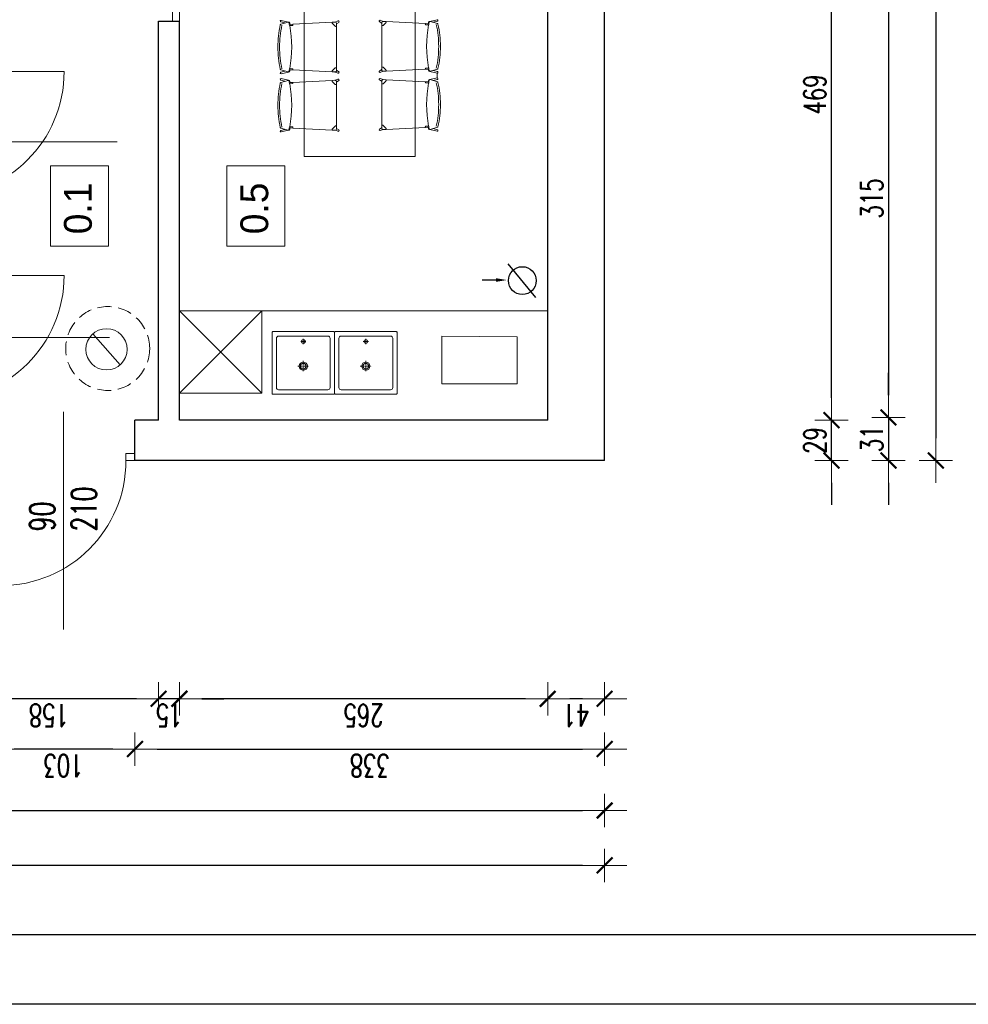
# Model space of a CAD drawing. Header units: millimetres. Extents: x -2948 to 78628, y 64669 to 215420.
# Tile 84 of 256: x 56924 to 57607, y 87831 to 88539. Entities that reach past the tile are written whole.
import ezdxf

# ---------------------------------------------------------------- set-up
doc = ezdxf.new("R2010")
doc.units = ezdxf.units.MM
for name, pattern in [('ACAD_ISO04W100', [30, 24, -3, 0, -3]), ('CENTER2', [1.125, 0.75, -0.125, 0.125, -0.125]), ('DASHED2', [0.375, 0.25, -0.125])]:
    doc.linetypes.add(name, pattern=pattern)
doc.layers.add('FORMATKA', color=7, linetype='Continuous')
for name, color, linetype, lineweight in [('kominy', 7, 'Continuous', 9), ('meble inst', 240, 'Continuous', 5), ('NOWE SCIANY', 3, 'Continuous', 13), ('OPIS', 2, 'Continuous', 13), ('osie', 91, 'ACAD_ISO04W100', 5), ('pomiwszczenia', 95, 'Continuous', 20), ('STOLARKA', 3, 'Continuous', 13), ('WYMIAR', 5, 'Continuous', 13), ('WYPOSAZENIE_SANITARNE', 122, 'Continuous', 5), ('ŚCIANY', 7, 'Continuous', 30)]:
    doc.layers.add(name, color=color, linetype=linetype, lineweight=lineweight)
doc.styles.add('style2', font='romans.shx', dxfattribs={"width": 0.7})
doc.dimstyles.new('100', dxfattribs={"dimscale": 80, "dimtxt": 0.2, "dimasz": 0.2, "dimexe": 1.25, "dimexo": 0.625, "dimgap": 0.05, "dimtad": 1, "dimdec": 0, "dimdsep": 46, "dimlunit": 6, "dimtxsty": 'style2', "dimblk1": 'TICK', "dimblk2": 'TICK', "dimsah": 1, "dimcen": 0.2, "dimse1": 1, "dimse2": 1, "dimclrd": 256, "dimclrt": 2, "dimadec": 0, "dimazin": 0, "dimtfac": 1, "dimtdec": 0, "dimtix": 1, "dimtmove": 1, "dimatfit": 0, "dimldrblk": 'DOTSMALL', "dimfxl": 1, "dimtolj": 1, "dimtzin": 0, "dimarcsym": 0})

# ---------------------------------------------------------------- blocks, each defined once
blk = doc.blocks.new('TICK')
at = {"color": 5}
for p, q in [((0, -0.75), (0, 0.75)), ((-1, 0), (1, 0))]:
    blk.add_line(p, q, dxfattribs=at)
at = {"const_width": 0.1}
blk.add_lwpolyline([(-0.354, -0.354), (0.354, 0.354)], dxfattribs=at)
blk = doc.blocks.new('*D1291')
at = {"layer": 'Defpoints', "color": 0, "ltscale": 2, "transparency": 16777216}
for p in [(56904.33, 88204.85), (57007.33, 88204.85), (56904.33, 88014.55)]:
    blk.add_point(p, dxfattribs=at)
at = {"layer": 'WYMIAR', "lineweight": -2, "ltscale": 2, "transparency": 16777216}
blk.add_line((56991.33, 88014.55), (56920.33, 88014.55), dxfattribs=at)
at = {"layer": 'WYMIAR', "lineweight": -2, "ltscale": 2, "transparency": 16777216, "xscale": 16, "yscale": 16, "zscale": 16, "rotation": 180}
blk.add_blockref('TICK', (56904.33, 88014.55), dxfattribs=at)
at = {"layer": 'WYMIAR', "lineweight": -2, "ltscale": 2, "transparency": 16777216, "xscale": 16, "yscale": 16, "zscale": 16}
blk.add_blockref('TICK', (57007.33, 88014.55), dxfattribs=at)
at = {"layer": 'WYMIAR', "color": 2, "ltscale": 2, "transparency": 16777216, "insert": (56955.83, 88002.55), "char_height": 16, "attachment_point": 5, "rotation": 180, "style": 'style2'}
blk.add_mtext('\\A1;103', dxfattribs=at)
blk = doc.blocks.new('_DotSmall')
at = {"layer": 'OPIS', "color": 0, "const_width": 0.5}
blk.add_lwpolyline([(-0.0625, 0, 1), (0.0625, 0, 1)], format="xyb", close=True, dxfattribs=at)
blk = doc.blocks.new('*D1294')
at = {"layer": 'Defpoints', "color": 0, "ltscale": 2, "transparency": 16777216}
for p in [(57007.33, 88210.85), (57345.33, 88210.85), (57345.33, 88014.55)]:
    blk.add_point(p, dxfattribs=at)
at = {"layer": 'WYMIAR', "lineweight": -2, "ltscale": 2, "transparency": 16777216}
blk.add_line((57023.33, 88014.55), (57329.33, 88014.55), dxfattribs=at)
at = {"layer": 'WYMIAR', "lineweight": -2, "ltscale": 2, "transparency": 16777216, "xscale": 16, "yscale": 16, "zscale": 16, "rotation": 180}
blk.add_blockref('TICK', (57007.33, 88014.55), dxfattribs=at)
at = {"layer": 'WYMIAR', "lineweight": -2, "ltscale": 2, "transparency": 16777216, "xscale": 16, "yscale": 16, "zscale": 16}
blk.add_blockref('TICK', (57345.33, 88014.55), dxfattribs=at)
at = {"layer": 'WYMIAR', "color": 2, "ltscale": 2, "transparency": 16777216, "insert": (57176.33, 88002.55), "char_height": 16, "attachment_point": 5, "rotation": 180, "style": 'style2'}
blk.add_mtext('\\A1;338', dxfattribs=at)
blk = doc.blocks.new('A$C25880EC6')
for p, q in [((22.7, 69.55), (24.18, 62.97)), ((24.06, 69.9), (25.01, 66.15)), ((26.22, 69.89), (24.27, 63.3)), ((27.33, 61.93), (27.33, 62.12)), ((66.03, 61.93), (66.03, 62.12)), ((67.14, 69.89), (69.08, 63.3)), ((69.3, 69.9), (68.34, 66.15)), ((70.66, 69.55), (69.18, 62.97)), ((75.03, 69.72), (70.68, 69.72)), ((75.05, 69.55), (76.53, 62.97)), ((76.41, 69.9), (77.36, 66.15)), ((78.57, 69.89), (76.63, 63.3)), ((79.68, 61.93), (79.68, 62.12)), ((118.38, 61.93), (118.38, 62.12)), ((119.49, 69.89), (121.43, 63.3)), ((121.65, 69.9), (120.7, 66.15)), ((123.01, 69.55), (121.53, 62.97)), ((26.18, 59.01), (24.38, 23.68)), ((24.98, 61.87), (25.62, 61.75)), ((26.28, 60.92), (26.18, 59.01)), ((26.21, 59.01), (26.68, 58.99)), ((27.2, 59.46), (27.33, 61.93)), ((66.15, 59.46), (66.03, 61.93)), ((67.14, 59.01), (66.68, 58.99)), ((67.08, 60.92), (67.18, 59.01)), ((67.18, 59.01), (68.98, 23.68)), ((68.38, 61.87), (67.74, 61.75)), ((78.53, 59.01), (76.73, 23.68)), ((77.33, 61.87), (77.97, 61.75)), ((78.63, 60.92), (78.53, 59.01)), ((78.56, 59.01), (79.03, 58.99)), ((79.55, 59.46), (79.68, 61.93)), ((118.51, 59.46), (118.38, 61.93)), ((119.5, 59.01), (119.03, 58.99)), ((119.43, 60.92), (119.53, 59.01)), ((119.53, 59.01), (121.33, 23.68)), ((120.73, 61.87), (120.09, 61.75)), ((0, -50), (0, 50)), ((0, 50), (145.71, 50)), ((145.71, -50), (145.71, 50)), ((23.23, 18.45), (24.24, 21.14)), ((24.38, 23.68), (24.25, 21.2)), ((24.38, 23.68), (25.18, 23.64)), ((24.38, 23.68), (25.18, 23.64)), ((24.45, 17.8), (25.77, 19.71)), ((25.52, 23.48), (27.93, 20.94)), ((25.52, 23.48), (27.93, 20.94)), ((25.94, 19.8), (28.06, 19.8)), ((28.06, 20.6), (28.06, 19.8)), ((28.06, 20.6), (28.06, 19.8)), ((28.06, 19.8), (46.68, 19.8)), ((65.29, 19.8), (46.68, 19.8)), ((65.29, 20.6), (65.29, 19.8)), ((65.29, 20.6), (65.29, 19.8)), ((67.42, 19.8), (65.29, 19.8)), ((67.84, 23.48), (65.43, 20.94)), ((67.84, 23.48), (65.43, 20.94)), ((68.9, 17.8), (67.58, 19.71)), ((68.98, 23.68), (68.18, 23.64)), ((68.98, 23.68), (68.18, 23.64)), ((68.98, 23.68), (69.11, 21.2)), ((70.13, 18.45), (69.12, 21.14)), ((75.58, 18.45), (76.59, 21.14)), ((76.73, 23.68), (76.6, 21.2)), ((76.73, 23.68), (77.53, 23.64)), ((76.73, 23.68), (77.53, 23.64)), ((76.8, 17.8), (78.13, 19.71)), ((77.87, 23.48), (80.28, 20.94)), ((77.87, 23.48), (80.28, 20.94)), ((78.29, 19.8), (80.42, 19.8)), ((80.42, 20.6), (80.42, 19.8)), ((80.42, 20.6), (80.42, 19.8)), ((80.42, 19.8), (99.03, 19.8)), ((117.64, 19.8), (99.03, 19.8)), ((117.64, 20.6), (117.64, 19.8)), ((117.64, 20.6), (117.64, 19.8)), ((119.77, 19.8), (117.64, 19.8)), ((120.19, 23.48), (117.78, 20.94)), ((120.19, 23.48), (117.78, 20.94)), ((121.26, 17.8), (119.93, 19.71)), ((121.33, 23.68), (120.53, 23.64)), ((121.33, 23.68), (120.53, 23.64)), ((121.33, 23.68), (121.46, 21.2)), ((122.48, 18.45), (121.47, 21.14)), ((23.86, -19.54), (24.87, -22.23)), ((25.02, -24.77), (24.89, -22.29)), ((25.02, -24.77), (25.81, -24.72)), ((25.02, -24.77), (25.81, -24.72)), ((26.81, -60.1), (25.02, -24.77)), ((25.09, -18.88), (26.41, -20.8)), ((26.15, -24.57), (28.56, -22.03)), ((26.15, -24.57), (28.56, -22.03)), ((26.57, -20.89), (28.7, -20.89)), ((28.7, -20.89), (47.31, -20.89)), ((28.7, -21.69), (28.7, -20.89)), ((28.7, -21.69), (28.7, -20.89)), ((65.93, -20.89), (47.31, -20.89)), ((68.05, -20.89), (65.93, -20.89)), ((65.93, -21.69), (65.93, -20.89)), ((65.93, -21.69), (65.93, -20.89)), ((68.48, -24.57), (66.07, -22.03)), ((68.48, -24.57), (66.07, -22.03)), ((67.81, -60.1), (69.61, -24.77)), ((69.54, -18.88), (68.22, -20.8)), ((69.61, -24.77), (68.81, -24.72)), ((69.61, -24.77), (68.81, -24.72)), ((69.61, -24.77), (69.74, -22.29)), ((70.77, -19.54), (69.75, -22.23)), ((76.21, -19.54), (77.23, -22.23)), ((77.37, -24.77), (77.24, -22.29)), ((77.37, -24.77), (78.17, -24.72)), ((77.37, -24.77), (78.17, -24.72)), ((79.17, -60.1), (77.37, -24.77)), ((77.44, -18.88), (78.76, -20.8)), ((78.5, -24.57), (80.91, -22.03)), ((78.5, -24.57), (80.91, -22.03)), ((78.93, -20.89), (81.05, -20.89)), ((81.05, -20.89), (99.67, -20.89)), ((81.05, -21.69), (81.05, -20.89)), ((81.05, -21.69), (81.05, -20.89)), ((118.28, -20.89), (99.67, -20.89)), ((120.4, -20.89), (118.28, -20.89)), ((118.28, -21.69), (118.28, -20.89)), ((118.28, -21.69), (118.28, -20.89)), ((120.83, -24.57), (118.42, -22.03)), ((120.83, -24.57), (118.42, -22.03)), ((120.17, -60.1), (121.96, -24.77)), ((121.89, -18.88), (120.57, -20.8)), ((121.96, -24.77), (121.17, -24.72)), ((121.96, -24.77), (121.17, -24.72)), ((121.96, -24.77), (122.09, -22.29)), ((123.12, -19.54), (122.11, -22.23)), ((145.71, -50), (0, -50)), ((26.91, -62.01), (26.81, -60.1)), ((26.85, -60.1), (27.31, -60.07)), ((27.84, -60.55), (27.96, -63.02)), ((66.79, -60.55), (66.66, -63.02)), ((67.78, -60.1), (67.31, -60.07)), ((67.72, -62.01), (67.81, -60.1)), ((79.26, -62.01), (79.17, -60.1)), ((79.2, -60.1), (79.66, -60.07)), ((80.19, -60.55), (80.32, -63.02)), ((119.14, -60.55), (119.02, -63.02)), ((120.13, -60.1), (119.67, -60.07)), ((120.07, -62.01), (120.17, -60.1)), ((23.34, -70.64), (24.81, -64.06)), ((24.69, -70.99), (25.65, -67.24)), ((26.85, -70.98), (24.91, -64.38)), ((25.61, -62.96), (26.25, -62.84)), ((27.96, -63.02), (27.96, -63.21)), ((66.66, -63.02), (66.66, -63.21)), ((67.77, -70.98), (69.72, -64.38)), ((69.01, -62.96), (68.37, -62.84)), ((69.94, -70.99), (68.98, -67.24)), ((71.29, -70.64), (69.81, -64.06)), ((75.69, -70.64), (77.17, -64.06)), ((77.04, -70.99), (78, -67.24)), ((79.2, -70.98), (77.26, -64.38)), ((77.97, -62.96), (78.61, -62.84)), ((80.32, -63.02), (80.32, -63.21)), ((119.02, -63.02), (119.02, -63.21)), ((120.13, -70.98), (122.07, -64.38)), ((121.37, -62.96), (120.73, -62.84)), ((122.29, -70.99), (121.33, -67.24)), ((123.64, -70.64), (122.17, -64.06))]:
    blk.add_line(p, q)
for centre, radius, start, end in [((46.68, -18.72), 91.28, 90, 102.60488), ((46.68, -20.27), 91.28, 90, 102.39438), ((46.68, -18.72), 91.28, 77.39512, 90), ((46.68, -20.27), 91.28, 77.60562, 90), ((99.03, -18.72), 91.28, 90, 102.60488), ((99.03, -20.27), 91.28, 90, 102.39438), ((99.03, -18.72), 91.28, 77.39512, 90), ((99.03, -20.27), 91.28, 77.60562, 90), ((23.38, 69.72), 0.7, 14.51051, 194.51051), ((24.75, 63.15), 0.5, 163.58601, 211.1782), ((27.33, 72.64), 10.44, 256.15037, 268.60301), ((26.92, 69.62), 0.756, 102.60488, 165.0833), ((66.03, 72.64), 10.44, 271.39699, 283.84963), ((66.43, 69.62), 0.756, 14.9167, 77.39512), ((68.6, 63.15), 0.5, 328.8218, 16.41399), ((69.98, 69.72), 0.7, 345.48949, 165.48949), ((75.73, 69.72), 0.7, 14.51051, 194.51051), ((77.11, 63.15), 0.5, 163.58601, 211.1782), ((79.68, 72.64), 10.44, 256.15037, 268.60301), ((79.28, 69.62), 0.756, 102.60488, 165.0833), ((118.38, 72.64), 10.44, 271.39699, 283.84963), ((118.78, 69.62), 0.756, 14.9167, 77.39512), ((120.95, 63.15), 0.5, 328.8218, 16.41399), ((122.33, 69.72), 0.7, 345.48949, 165.48949), ((25.48, 60.96), 0.8, 357.08601, 79.76954), ((26.7, 59.49), 0.5, 267.02978, 357.08601), ((46.68, 164.67), 104.55, 259.33383, 280.66617), ((66.65, 59.49), 0.5, 182.91399, 272.97022), ((67.88, 60.96), 0.8, 100.23046, 182.91399), ((77.83, 60.96), 0.8, 357.08601, 79.76954), ((79.05, 59.49), 0.5, 267.02978, 357.08601), ((99.03, 164.67), 104.55, 259.33383, 280.66617), ((119.01, 59.49), 0.5, 182.91399, 272.97022), ((120.23, 60.96), 0.8, 100.23046, 182.91399), ((23.88, 18.2), 0.7, 155.87708, 324.97136), ((24.05, 21.21), 0.2, 339.37718, 357.02978), ((25.15, 23.14), 0.5, 43.51489, 87.02978), ((25.15, 23.14), 0.5, 43.51489, 87.02978), ((25.94, 19.6), 0.2, 90, 145.09695), ((27.56, 20.6), 0.5, 0, 43.51489), ((27.56, 20.6), 0.5, 0, 43.51489), ((65.79, 20.6), 0.5, 136.48511, 180), ((65.79, 20.6), 0.5, 136.48511, 180), ((67.42, 19.6), 0.2, 34.90305, 90), ((68.2, 23.14), 0.5, 92.97022, 136.48511), ((68.2, 23.14), 0.5, 92.97022, 136.48511), ((69.48, 18.2), 0.7, 215.02864, 24.12292), ((69.3, 21.21), 0.2, 182.97022, 200.62282), ((76.23, 18.2), 0.7, 155.87708, 324.97136), ((76.4, 21.21), 0.2, 339.37718, 357.02978), ((77.5, 23.14), 0.5, 43.51489, 87.02978), ((77.5, 23.14), 0.5, 43.51489, 87.02978), ((78.29, 19.6), 0.2, 90, 145.09695), ((79.92, 20.6), 0.5, 0, 43.51489), ((79.92, 20.6), 0.5, 0, 43.51489), ((118.14, 20.6), 0.5, 136.48511, 180), ((118.14, 20.6), 0.5, 136.48511, 180), ((119.77, 19.6), 0.2, 34.90305, 90), ((120.56, 23.14), 0.5, 92.97022, 136.48511), ((120.56, 23.14), 0.5, 92.97022, 136.48511), ((121.83, 18.2), 0.7, 215.02864, 24.12292), ((121.66, 21.21), 0.2, 182.97022, 200.62282), ((24.51, -19.29), 0.7, 35.02864, 204.12292), ((24.69, -22.3), 0.2, 2.97022, 20.62282), ((25.79, -24.23), 0.5, 272.97022, 316.48511), ((25.79, -24.23), 0.5, 272.97022, 316.48511), ((26.57, -20.69), 0.2, 214.90305, 270), ((28.2, -21.69), 0.5, 316.48511, 0), ((28.2, -21.69), 0.5, 316.48511, 0), ((66.43, -21.69), 0.5, 180, 223.51489), ((66.43, -21.69), 0.5, 180, 223.51489), ((68.05, -20.69), 0.2, 270, 325.09695), ((68.84, -24.23), 0.5, 223.51489, 267.02978), ((68.84, -24.23), 0.5, 223.51489, 267.02978), ((70.11, -19.29), 0.7, 335.87708, 144.97136), ((69.94, -22.3), 0.2, 159.37718, 177.02978), ((76.87, -19.29), 0.7, 35.02864, 204.12292), ((77.04, -22.3), 0.2, 2.97022, 20.62282), ((78.14, -24.23), 0.5, 272.97022, 316.48511), ((78.14, -24.23), 0.5, 272.97022, 316.48511), ((78.93, -20.69), 0.2, 214.90305, 270), ((80.55, -21.69), 0.5, 316.48511, 0), ((80.55, -21.69), 0.5, 316.48511, 0), ((118.78, -21.69), 0.5, 180, 223.51489), ((118.78, -21.69), 0.5, 180, 223.51489), ((120.4, -20.69), 0.2, 270, 325.09695), ((121.19, -24.23), 0.5, 223.51489, 267.02978), ((121.19, -24.23), 0.5, 223.51489, 267.02978), ((122.47, -19.29), 0.7, 335.87708, 144.97136), ((122.29, -22.3), 0.2, 159.37718, 177.02978), ((27.34, -60.57), 0.5, 2.91399, 92.97022), ((47.31, -165.76), 104.55, 79.33383, 100.66617), ((67.29, -60.57), 0.5, 87.02978, 177.08601), ((79.69, -60.57), 0.5, 2.91399, 92.97022), ((99.67, -165.76), 104.55, 79.33383, 100.66617), ((119.64, -60.57), 0.5, 87.02978, 177.08601), ((24.01, -70.81), 0.7, 165.48949, 345.48949), ((25.39, -64.24), 0.5, 148.8218, 196.41399), ((27.96, -73.73), 10.44, 91.39699, 103.84963), ((26.11, -62.05), 0.8, 280.23046, 2.91399), ((47.31, 19.18), 91.28, 257.60562, 270), ((47.31, 19.18), 91.28, 270, 282.39438), ((66.66, -73.73), 10.44, 76.15037, 88.60301), ((68.52, -62.05), 0.8, 177.08601, 259.76954), ((69.24, -64.24), 0.5, 343.58601, 31.1782), ((70.61, -70.81), 0.7, 194.51051, 14.51051), ((76.37, -70.81), 0.7, 165.48949, 345.48949), ((77.74, -64.24), 0.5, 148.8218, 196.41399), ((80.32, -73.73), 10.44, 91.39699, 103.84963), ((78.46, -62.05), 0.8, 280.23046, 2.91399), ((99.67, 19.18), 91.28, 257.60562, 270), ((99.67, 19.18), 91.28, 270, 282.39438), ((119.02, -73.73), 10.44, 76.15037, 88.60301), ((120.87, -62.05), 0.8, 177.08601, 259.76954), ((121.59, -64.24), 0.5, 343.58601, 31.1782), ((122.97, -70.81), 0.7, 194.51051, 14.51051), ((27.56, -70.71), 0.756, 194.9167, 257.39512), ((47.31, 17.63), 91.28, 257.39512, 270), ((47.31, 17.63), 91.28, 270, 282.60488), ((67.07, -70.71), 0.756, 282.60488, 345.0833), ((79.91, -70.71), 0.756, 194.9167, 257.39512), ((99.67, 17.63), 91.28, 257.39512, 270), ((99.67, 17.63), 91.28, 270, 282.60488), ((119.42, -70.71), 0.756, 282.60488, 345.0833)]:
    blk.add_arc(centre, radius, start, end)
at = {"extrusion": (0, 0, -1)}
for centre, major_axis, ratio, start_param, end_param in [((24.98, 62.97), (0, 1.1), 0.727273, 3.141593, 4.712389), ((24.94, 63.6), (0, 1.1), 0.727273, 3.281456, 4.018429), ((27.02, 62.12), (0.305, 0), 0.306923, -1.406459, 0.051116), ((77.33, 62.97), (0, 1.1), 0.727273, 3.141593, 4.712389), ((77.29, 63.6), (0, 1.1), 0.727273, 3.281456, 4.018429), ((79.38, 62.12), (0.305, 0), 0.306923, -1.406459, 0.051116), ((25.2, 20.77), (-0.778, 0.778), 0.727273, 3.663256, 4.730066), ((68.16, 20.76), (0.736, 0.817), 0.727273, 0.765622, 1.588473), ((77.55, 20.77), (-0.778, 0.778), 0.727273, 3.663256, 4.730066), ((120.51, 20.76), (0.736, 0.817), 0.727273, 0.765622, 1.588473), ((25.83, -21.85), (0.736, 0.817), 0.727273, 3.907214, 4.730066), ((68.79, -21.86), (-0.778, 0.778), 0.727273, 0.521663, 1.588473), ((78.19, -21.85), (0.736, 0.817), 0.727273, 3.907214, 4.730066), ((121.15, -21.86), (-0.778, 0.778), 0.727273, 0.521663, 1.588473), ((66.97, -63.21), (-0.305, 0), 0.306923, -1.406459, 0.051116), ((69.01, -64.06), (0, 1.1), 0.727273, 0, 1.570796), ((69.05, -64.69), (0, 1.1), 0.727273, 0.139864, 0.876837), ((119.32, -63.21), (-0.305, 0), 0.306923, -1.406459, 0.051116), ((121.37, -64.06), (0, 1.1), 0.727273, 0, 1.570796), ((121.4, -64.69), (0, 1.1), 0.727273, 0.139864, 0.876837)]:
    blk.add_ellipse(centre, major_axis=major_axis, ratio=ratio, start_param=start_param, end_param=end_param, dxfattribs=at)
for centre, major_axis, ratio, start_param, end_param in [((66.33, 62.12), (-0.305, 0), 0.306923, -1.406459, 0.051116), ((68.38, 62.97), (0, 1.1), 0.727273, 3.141593, 4.712389), ((68.41, 63.6), (0, 1.1), 0.727273, 3.281456, 4.018429), ((118.68, 62.12), (-0.305, 0), 0.306923, -1.406459, 0.051116), ((120.73, 62.97), (0, 1.1), 0.727273, 3.141593, 4.712389), ((120.77, 63.6), (0, 1.1), 0.727273, 3.281456, 4.018429), ((25.2, 20.76), (-0.736, 0.817), 0.727273, 0.765622, 1.588473), ((68.16, 20.77), (0.778, 0.778), 0.727273, 3.663256, 4.730066), ((77.55, 20.76), (-0.736, 0.817), 0.727273, 0.765622, 1.588473), ((120.51, 20.77), (0.778, 0.778), 0.727273, 3.663256, 4.730066), ((25.83, -21.86), (0.778, 0.778), 0.727273, 0.521663, 1.588473), ((68.79, -21.85), (-0.736, 0.817), 0.727273, 3.907214, 4.730066), ((78.18, -21.86), (0.778, 0.778), 0.727273, 0.521663, 1.588473), ((121.15, -21.85), (-0.736, 0.817), 0.727273, 3.907214, 4.730066), ((25.61, -64.06), (0, 1.1), 0.727273, 0, 1.570796), ((25.58, -64.69), (0, 1.1), 0.727273, 0.139864, 0.876837), ((27.66, -63.21), (0.305, 0), 0.306923, -1.406459, 0.051116), ((77.97, -64.06), (0, 1.1), 0.727273, 0, 1.570796), ((77.93, -64.69), (0, 1.1), 0.727273, 0.139864, 0.876837), ((80.01, -63.21), (0.305, 0), 0.306923, -1.406459, 0.051116)]:
    blk.add_ellipse(centre, major_axis=major_axis, ratio=ratio, start_param=start_param, end_param=end_param)
blk = doc.blocks.new('*D1314')
at = {"layer": 'Defpoints', "color": 0, "ltscale": 2, "transparency": 16777216}
for p in [(57382.02, 88568.17), (57382.02, 88253.17), (57549.59, 88253.17)]:
    blk.add_point(p, dxfattribs=at)
at = {"layer": 'WYMIAR', "lineweight": -2, "ltscale": 2, "transparency": 16777216}
blk.add_line((57549.59, 88552.17), (57549.59, 88269.17), dxfattribs=at)
at = {"layer": 'WYMIAR', "lineweight": -2, "ltscale": 2, "transparency": 16777216, "xscale": 16, "yscale": 16, "zscale": 16}
for p, rotation in [((57549.59, 88568.17), 90), ((57549.59, 88253.17), 270)]:
    blk.add_blockref('TICK', p, dxfattribs=dict(at, rotation=rotation))
at = {"layer": 'WYMIAR', "color": 2, "ltscale": 2, "transparency": 16777216, "insert": (57537.59, 88410.67), "char_height": 16, "attachment_point": 5, "rotation": 90, "style": 'style2'}
blk.add_mtext('\\A1;315', dxfattribs=at)
blk = doc.blocks.new('*D1315')
at = {"layer": 'Defpoints', "color": 0, "ltscale": 2, "transparency": 16777216}
for p in [(57382.02, 88253.17), (57386.02, 88222.17), (57549.59, 88222.17)]:
    blk.add_point(p, dxfattribs=at)
at = {"layer": 'WYMIAR', "lineweight": -2, "ltscale": 2, "transparency": 16777216}
for p, q in [((57549.59, 88269.17), (57549.59, 88285.17)), ((57549.59, 88253.17), (57549.59, 88222.17)), ((57549.59, 88206.17), (57549.59, 88190.17))]:
    blk.add_line(p, q, dxfattribs=at)
at = {"layer": 'WYMIAR', "lineweight": -2, "ltscale": 2, "transparency": 16777216, "xscale": 16, "yscale": 16, "zscale": 16}
for p, rotation in [((57549.59, 88253.17), 270), ((57549.59, 88222.17), 90)]:
    blk.add_blockref('TICK', p, dxfattribs=dict(at, rotation=rotation))
at = {"layer": 'WYMIAR', "color": 2, "ltscale": 2, "transparency": 16777216, "insert": (57537.59, 88237.67), "char_height": 16, "attachment_point": 5, "rotation": 90, "style": 'style2'}
blk.add_mtext('\\A1;31', dxfattribs=at)
blk = doc.blocks.new('umywalka Starck X 57x57 rzut')
for p, q in [((8125.85, 1958.51, 0.03), (8170.85, 1958.51, 0.03)), ((8123.85, 1956.51, 0.03), (8123.85, 1911.51, 0.03)), ((8172.85, 1956.51, 0.03), (8172.85, 1911.51, 0.03)), ((8125.85, 1909.51, 0.03), (8170.85, 1909.51, 0.03))]:
    blk.add_line(p, q)
at = {"elevation": 0.03}
blk.add_lwpolyline([(8176.85, 1961.81, 0.414214), (8176.15, 1962.51), (8120.55, 1962.51, 0.414214), (8119.85, 1961.81), (8119.85, 1906.21, 0.414214), (8120.55, 1905.51), (8176.15, 1905.51, 0.414214), (8176.85, 1906.21)], format="xyb", close=True, dxfattribs=at)
blk.add_circle((8148.35, 1953.51, 0.03), 1.75)
at = {"linetype": 'Continuous'}
for radius in [3.75, 2.6]:
    blk.add_circle((8148.35, 1931.01, 0.03), radius, dxfattribs=at)
for centre, start, end in [((8125.85, 1956.51, 0.03), 90, 180), ((8170.85, 1956.51, 0.03), 0, 90), ((8125.85, 1911.51, 0.03), 180, 270), ((8170.85, 1911.51, 0.03), 270, 0)]:
    blk.add_arc(centre, 2, start, end)
at = {"layer": 'osie', "linetype": 'CENTER2', "ltscale": 5}
for p, q in [((8150.7, 1953.51, 0.03), (8146, 1953.51, 0.03)), ((8148.35, 1955.86, 0.03), (8148.35, 1951.16, 0.03)), ((8143.28, 1931.01, 0.03), (8153.28, 1931.01, 0.03)), ((8148.35, 1935.94, 0.03), (8148.35, 1926.09, 0.03))]:
    blk.add_line(p, q, dxfattribs=at)
blk = doc.blocks.new('*D1199')
at = {"layer": 'Defpoints', "color": 0, "ltscale": 2, "transparency": 16777216}
for p in [(57372.04, 97889.17), (57372.04, 88222.17), (57583.62, 88222.17)]:
    blk.add_point(p, dxfattribs=at)
at = {"layer": 'WYMIAR', "lineweight": -2, "ltscale": 2, "transparency": 16777216}
blk.add_line((57583.62, 97873.17), (57583.62, 88238.17), dxfattribs=at)
at = {"layer": 'WYMIAR', "lineweight": -2, "ltscale": 2, "transparency": 16777216, "xscale": 16, "yscale": 16, "zscale": 16}
for p, rotation in [((57583.62, 97889.17), 90), ((57583.62, 88222.17), 270)]:
    blk.add_blockref('TICK', p, dxfattribs=dict(at, rotation=rotation))
at = {"layer": 'WYMIAR', "color": 2, "ltscale": 2, "transparency": 16777216, "insert": (57571.62, 93055.67), "char_height": 16, "attachment_point": 5, "rotation": 90, "style": 'style2'}
blk.add_mtext('\\A1;9\xa0667', dxfattribs=at)
blk = doc.blocks.new('*D1200')
at = {"layer": 'Defpoints', "color": 0, "ltscale": 2, "transparency": 16777216}
for p in [(56395.33, 88230.05), (57345.33, 88230.05), (57345.33, 87970.33)]:
    blk.add_point(p, dxfattribs=at)
at = {"layer": 'WYMIAR', "lineweight": -2, "ltscale": 2, "transparency": 16777216}
blk.add_line((56411.33, 87970.33), (57329.33, 87970.33), dxfattribs=at)
at = {"layer": 'WYMIAR', "lineweight": -2, "ltscale": 2, "transparency": 16777216, "xscale": 16, "yscale": 16, "zscale": 16, "rotation": 180}
blk.add_blockref('TICK', (56395.33, 87970.33), dxfattribs=at)
at = {"layer": 'WYMIAR', "lineweight": -2, "ltscale": 2, "transparency": 16777216, "xscale": 16, "yscale": 16, "zscale": 16}
blk.add_blockref('TICK', (57345.33, 87970.33), dxfattribs=at)
at = {"layer": 'WYMIAR', "color": 2, "ltscale": 2, "transparency": 16777216, "insert": (56870.33, 87958.33), "char_height": 16, "attachment_point": 5, "rotation": 180, "style": 'style2'}
blk.add_mtext('\\A1;950', dxfattribs=at)
blk = doc.blocks.new('*D1204')
at = {"layer": 'Defpoints', "color": 0, "ltscale": 2, "transparency": 16777216}
for p in [(56102.16, 89859.69), (57345.33, 88201.69), (56102.16, 87930.83)]:
    blk.add_point(p, dxfattribs=at)
at = {"layer": 'WYMIAR', "lineweight": -2, "ltscale": 2, "transparency": 16777216}
blk.add_line((57329.33, 87930.83), (56118.16, 87930.83), dxfattribs=at)
at = {"layer": 'WYMIAR', "lineweight": -2, "ltscale": 2, "transparency": 16777216, "xscale": 16, "yscale": 16, "zscale": 16, "rotation": 180}
blk.add_blockref('TICK', (56102.16, 87930.83), dxfattribs=at)
at = {"layer": 'WYMIAR', "lineweight": -2, "ltscale": 2, "transparency": 16777216, "xscale": 16, "yscale": 16, "zscale": 16}
blk.add_blockref('TICK', (57345.33, 87930.83), dxfattribs=at)
at = {"layer": 'WYMIAR', "color": 2, "ltscale": 2, "transparency": 16777216, "insert": (56723.75, 87918.83), "char_height": 16, "attachment_point": 5, "rotation": 180, "style": 'style2'}
blk.add_mtext('\\A1;1\xa0243', dxfattribs=at)
blk = doc.blocks.new('*D1248')
at = {"layer": 'Defpoints', "color": 0, "ltscale": 2, "transparency": 16777216}
for p in [(57304.33, 88251.17), (57508.58, 88251.17), (57345.33, 88222.17)]:
    blk.add_point(p, dxfattribs=at)
at = {"layer": 'WYMIAR', "lineweight": -2, "ltscale": 2, "transparency": 16777216}
for p, q in [((57508.58, 88267.17), (57508.58, 88283.17)), ((57508.58, 88222.17), (57508.58, 88251.17)), ((57508.58, 88206.17), (57508.58, 88190.17))]:
    blk.add_line(p, q, dxfattribs=at)
at = {"layer": 'WYMIAR', "lineweight": -2, "ltscale": 2, "transparency": 16777216, "xscale": 16, "yscale": 16, "zscale": 16}
for p, rotation in [((57508.58, 88251.17), 270), ((57508.58, 88222.17), 90)]:
    blk.add_blockref('TICK', p, dxfattribs=dict(at, rotation=rotation))
at = {"layer": 'WYMIAR', "color": 2, "ltscale": 2, "transparency": 16777216, "insert": (57496.58, 88236.67), "char_height": 16, "attachment_point": 5, "rotation": 90, "style": 'style2'}
blk.add_mtext('\\A1;29', dxfattribs=at)
blk = doc.blocks.new('*D1249')
at = {"layer": 'Defpoints', "color": 0, "ltscale": 2, "transparency": 16777216}
for p in [(57304.33, 88720.17), (57508.58, 88720.17), (57304.33, 88251.17)]:
    blk.add_point(p, dxfattribs=at)
at = {"layer": 'WYMIAR', "lineweight": -2, "ltscale": 2, "transparency": 16777216}
blk.add_line((57508.58, 88267.17), (57508.58, 88704.17), dxfattribs=at)
at = {"layer": 'WYMIAR', "lineweight": -2, "ltscale": 2, "transparency": 16777216, "xscale": 16, "yscale": 16, "zscale": 16}
for p, rotation in [((57508.58, 88720.17), 90), ((57508.58, 88251.17), 270)]:
    blk.add_blockref('TICK', p, dxfattribs=dict(at, rotation=rotation))
at = {"layer": 'WYMIAR', "color": 2, "ltscale": 2, "transparency": 16777216, "insert": (57496.58, 88485.67), "char_height": 16, "attachment_point": 5, "rotation": 90, "style": 'style2'}
blk.add_mtext('\\A1;469', dxfattribs=at)
blk = doc.blocks.new('*D1280')
at = {"layer": 'Defpoints', "color": 0, "ltscale": 2, "transparency": 16777216}
for p in [(57304.33, 88251.17), (57345.33, 88222.17), (57304.33, 88050.71)]:
    blk.add_point(p, dxfattribs=at)
at = {"layer": 'WYMIAR', "lineweight": -2, "ltscale": 2, "transparency": 16777216}
blk.add_line((57329.33, 88050.71), (57320.33, 88050.71), dxfattribs=at)
at = {"layer": 'WYMIAR', "lineweight": -2, "ltscale": 2, "transparency": 16777216, "xscale": 16, "yscale": 16, "zscale": 16, "rotation": 180}
blk.add_blockref('TICK', (57304.33, 88050.71), dxfattribs=at)
at = {"layer": 'WYMIAR', "lineweight": -2, "ltscale": 2, "transparency": 16777216, "xscale": 16, "yscale": 16, "zscale": 16}
blk.add_blockref('TICK', (57345.33, 88050.71), dxfattribs=at)
at = {"layer": 'WYMIAR', "color": 2, "ltscale": 2, "transparency": 16777216, "insert": (57324.83, 88038.71), "char_height": 16, "attachment_point": 5, "rotation": 180, "style": 'style2'}
blk.add_mtext('\\A1;41', dxfattribs=at)
blk = doc.blocks.new('*D1281')
at = {"layer": 'Defpoints', "color": 0, "ltscale": 2, "transparency": 16777216}
for p in [(57039.33, 88251.17), (57304.33, 88251.17), (57039.33, 88050.71)]:
    blk.add_point(p, dxfattribs=at)
at = {"layer": 'WYMIAR', "lineweight": -2, "ltscale": 2, "transparency": 16777216}
blk.add_line((57288.33, 88050.71), (57055.33, 88050.71), dxfattribs=at)
at = {"layer": 'WYMIAR', "lineweight": -2, "ltscale": 2, "transparency": 16777216, "xscale": 16, "yscale": 16, "zscale": 16, "rotation": 180}
blk.add_blockref('TICK', (57039.33, 88050.71), dxfattribs=at)
at = {"layer": 'WYMIAR', "lineweight": -2, "ltscale": 2, "transparency": 16777216, "xscale": 16, "yscale": 16, "zscale": 16}
blk.add_blockref('TICK', (57304.33, 88050.71), dxfattribs=at)
at = {"layer": 'WYMIAR', "color": 2, "ltscale": 2, "transparency": 16777216, "insert": (57171.83, 88038.71), "char_height": 16, "attachment_point": 5, "rotation": 180, "style": 'style2'}
blk.add_mtext('\\A1;265', dxfattribs=at)
blk = doc.blocks.new('*D1282')
at = {"layer": 'Defpoints', "color": 0, "ltscale": 2, "transparency": 16777216}
for p in [(57024.33, 88251.17), (57039.33, 88251.17), (57024.33, 88050.71)]:
    blk.add_point(p, dxfattribs=at)
at = {"layer": 'WYMIAR', "lineweight": -2, "ltscale": 2, "transparency": 16777216}
for p, q in [((57008.33, 88050.71), (56992.33, 88050.71)), ((57039.33, 88050.71), (57024.33, 88050.71)), ((57055.33, 88050.71), (57071.33, 88050.71))]:
    blk.add_line(p, q, dxfattribs=at)
at = {"layer": 'WYMIAR', "lineweight": -2, "ltscale": 2, "transparency": 16777216, "xscale": 16, "yscale": 16, "zscale": 16}
blk.add_blockref('TICK', (57024.33, 88050.71), dxfattribs=at)
at = {"layer": 'WYMIAR', "lineweight": -2, "ltscale": 2, "transparency": 16777216, "xscale": 16, "yscale": 16, "zscale": 16, "rotation": 180}
blk.add_blockref('TICK', (57039.33, 88050.71), dxfattribs=at)
at = {"layer": 'WYMIAR', "color": 2, "ltscale": 2, "transparency": 16777216, "insert": (57031.83, 88038.71), "char_height": 16, "attachment_point": 5, "rotation": 180, "style": 'style2'}
blk.add_mtext('\\A1;15', dxfattribs=at)
blk = doc.blocks.new('*D1283')
at = {"layer": 'Defpoints', "color": 0, "ltscale": 2, "transparency": 16777216}
for p in [(56866.33, 88251.17), (57024.33, 88251.17), (56866.33, 88050.71)]:
    blk.add_point(p, dxfattribs=at)
at = {"layer": 'WYMIAR', "lineweight": -2, "ltscale": 2, "transparency": 16777216}
blk.add_line((57008.33, 88050.71), (56882.33, 88050.71), dxfattribs=at)
at = {"layer": 'WYMIAR', "lineweight": -2, "ltscale": 2, "transparency": 16777216, "xscale": 16, "yscale": 16, "zscale": 16, "rotation": 180}
blk.add_blockref('TICK', (56866.33, 88050.71), dxfattribs=at)
at = {"layer": 'WYMIAR', "lineweight": -2, "ltscale": 2, "transparency": 16777216, "xscale": 16, "yscale": 16, "zscale": 16}
blk.add_blockref('TICK', (57024.33, 88050.71), dxfattribs=at)
at = {"layer": 'WYMIAR', "color": 2, "ltscale": 2, "transparency": 16777216, "insert": (56945.33, 88038.71), "char_height": 16, "attachment_point": 5, "rotation": 180, "style": 'style2'}
blk.add_mtext('\\A1;158', dxfattribs=at)

msp = doc.modelspace()

# ---------------------------------------------------------------- linework, layer by layer
for p, q in [((57295.68, 88339.52), (57275.97, 88363.76)), ((57267.08, 88352.06), (57257.22, 88352.06))]:
    msp.add_line(p, q)
msp.add_circle((57286.1, 88351.64), 10)
msp.add_solid([(57267.08, 88353.37), (57267.08, 88350.74), (57274.97, 88352.06)])
at = {"layer": 'FORMATKA', "ltscale": 2}
for points in [[(58114.1, 99330.83), (58114.1, 87830.83), (55144.1, 87830.83), (55144.1, 99330.83)], [(55194.1, 87880.83), (55194.1, 99275.87), (58064.1, 99275.87), (58064.1, 87880.83)]]:
    msp.add_lwpolyline(points, close=True, dxfattribs=at)
at = {"layer": 'kominy', "ltscale": 2}
msp.add_lwpolyline([(56996.69, 88291.07), (56976.96, 88313.27)], dxfattribs=at)
at = {"layer": 'kominy', "linetype": 'DASHED2', "ltscale": 40}
msp.add_circle((56987.71, 88302.77), 30.21, dxfattribs=at)
at = {"layer": 'kominy', "ltscale": 2}
msp.add_circle((56986.83, 88302.17), 14.85, dxfattribs=at)
at = {"layer": 'meble inst', "lineweight": 5, "ltscale": 0.02}
for p, q in [((57304.33, 88329.87), (57039.33, 88329.87)), ((57098.54, 88329.87), (57039.33, 88270.66)), ((57098.54, 88270.66), (57039.33, 88329.87))]:
    msp.add_line(p, q, dxfattribs=at)
msp.add_lwpolyline([(57039.33, 88329.87), (57039.33, 88270.66), (57098.54, 88270.66), (57098.54, 88329.87), (57039.33, 88329.87)], dxfattribs=at)
at = {"layer": 'meble inst', "ltscale": 0.02}
msp.add_lwpolyline([(57282.35, 88311.28), (57282.35, 88277.28), (57228.2, 88277.38), (57228.2, 88311.67)], close=True, dxfattribs=at)
at = {"layer": 'NOWE SCIANY'}
for p, q in [((57034.33, 88544.77), (57034.33, 88538.27)), ((57039.33, 88538.27), (57039.33, 88544.77)), ((56994.58, 88451.39), (56838.01, 88451.39)), ((56988.96, 88310.65), (56832.4, 88310.65)), ((56955.83, 88100.61), (56955.83, 88257.17))]:
    msp.add_line(p, q, dxfattribs=at)
at = {"layer": 'NOWE SCIANY', "ltscale": 2}
for p, q in [((56866.33, 88502.09), (56956.33, 88502.09)), ((56866.33, 88355.41), (56956.33, 88355.41))]:
    msp.add_line(p, q, dxfattribs=at)
at = {"layer": 'NOWE SCIANY'}
msp.add_lwpolyline([(57034.33, 88538.27), (57039.33, 88538.27), (57024.33, 88538.27)], dxfattribs=at)
at = {"layer": 'NOWE SCIANY', "ltscale": 2}
for centre in [(56866.33, 88502.09), (56866.33, 88355.41), (56910.83, 88222.17)]:
    msp.add_arc(centre, 90, 270, 0, dxfattribs=at)
at = {"layer": 'pomiwszczenia'}
for points in [[(56946.49, 88376.33), (56946.49, 88434.22), (56988.17, 88434.22), (56988.17, 88376.33)], [(57073.44, 88376.33), (57073.44, 88434.22), (57115.12, 88434.22), (57115.12, 88376.33)]]:
    msp.add_lwpolyline(points, close=True, dxfattribs=at)
at = {"layer": 'STOLARKA'}
for p, q in [((57000.83, 88222.17), (57000.83, 88227.17)), ((57000.83, 88227.17), (57007.33, 88227.17)), ((57000.83, 88222.17), (57007.33, 88222.17))]:
    msp.add_line(p, q, dxfattribs=at)
at = {"layer": 'ŚCIANY', "ltscale": 2}
for p, q in [((57304.33, 88478.17), (57304.33, 88568.17)), ((57345.33, 88253.17), (57345.33, 88568.17)), ((57345.33, 88253.17), (57345.33, 88568.17)), ((57024.33, 88251.17), (57024.33, 88538.27)), ((57024.33, 88251.17), (57024.33, 88538.27)), ((57024.33, 88251.17), (57024.33, 88538.27)), ((57039.33, 88251.17), (57039.33, 88538.27)), ((57039.33, 88478.17), (57039.33, 88538.27)), ((57039.33, 88478.17), (57039.33, 88538.27)), ((57304.33, 88251.17), (57304.33, 88478.17)), ((57345.33, 88222.17), (57345.33, 88253.17)), ((57007.33, 88222.17), (57007.33, 88251.17)), ((57024.33, 88251.17), (57007.33, 88251.17)), ((57304.33, 88251.17), (57039.33, 88251.17)), ((57345.33, 88222.17), (57007.33, 88222.17))]:
    msp.add_line(p, q, dxfattribs=at)
msp.add_lwpolyline([(57024.33, 88538.27), (57039.33, 88538.27)], dxfattribs=at)

# ---------------------------------------------------------------- block references
at = {"layer": 'meble inst', "lineweight": 5, "ltscale": 0.02, "xscale": 0.8000000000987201, "yscale": 0.8000000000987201, "zscale": 0.8000000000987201, "rotation": 269.9999999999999}
msp.add_blockref('A$C25880EC6', (57169.07, 88557.55), dxfattribs=at)
at = {"layer": 'WYPOSAZENIE_SANITARNE', "extrusion": (0, 0, -1), "xscale": -0.7894736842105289, "yscale": 0.7894736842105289, "zscale": -0.7894736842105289, "rotation": 359.9999890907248}
for p in [(-50695.53, 86765.55, 0.02), (-50740.53, 86765.55, 0.02)]:
    msp.add_blockref('umywalka Starck X 57x57 rzut', p, dxfattribs=at)

# ---------------------------------------------------------------- texts
at = {"layer": 'NOWE SCIANY', "linetype": 'Continuous', "ltscale": 0.2, "insert": (56931.54, 88171.06), "char_height": 18, "width": 280.1371, "attachment_point": 1, "rotation": 89.99152, "style": 'style2'}
msp.add_mtext('90\\P210', dxfattribs=at)
at = {"layer": 'pomiwszczenia', "char_height": 20, "attachment_point": 5, "rotation": 90}
for s, insert in [('0.1', (56966.38, 88403.56)), ('0.5', (57093.33, 88403.56))]:
    msp.add_mtext_dynamic_manual_height_columns(s, width=0.7657, gutter_width=4.5, heights=[0], dxfattribs=dict(at, insert=insert))

# ---------------------------------------------------------------- dimensions: what is measured, and where the dimension line sits
at = {"layer": 'WYMIAR', "ltscale": 2}
for base, p1, p2, angle, picture, middle in [((57583.62, 88222.17), (57372.04, 97889.17), (57372.04, 88222.17), 90, '*D1199', (57571.62, 93055.67)), ((56102.16, 87930.83), (57345.33, 88201.69), (56102.16, 89859.69), 180, '*D1204', (56723.75, 87918.83)), ((57508.58, 88720.17), (57304.33, 88251.17), (57304.33, 88720.17), 90, '*D1249', (57496.58, 88485.67)), ((57508.58, 88251.17), (57345.33, 88222.17), (57304.33, 88251.17), 90, '*D1248', (57496.58, 88236.67)), ((57549.59, 88222.17), (57382.02, 88253.17), (57386.02, 88222.17), 90, '*D1315', (57537.59, 88237.67)), ((56866.33, 88050.71), (57024.33, 88251.17), (56866.33, 88251.17), 180, '*D1283', (56945.33, 88038.71)), ((57024.33, 88050.71), (57039.33, 88251.17), (57024.33, 88251.17), 180, '*D1282', (57031.83, 88038.71)), ((57039.33, 88050.71), (57304.33, 88251.17), (57039.33, 88251.17), 180, '*D1281', (57171.83, 88038.71)), ((57304.33, 88050.71), (57345.33, 88222.17), (57304.33, 88251.17), 180, '*D1280', (57324.83, 88038.71)), ((56904.33, 88014.55), (57007.33, 88204.85), (56904.33, 88204.85), 180, '*D1291', (56955.83, 88002.55))]:
    dim = msp.add_linear_dim(base=base, p1=p1, p2=p2, angle=angle, dimstyle='100', dxfattribs=at)
    dim.commit()
    dim.dimension.update_dxf_attribs({"geometry": picture, "text_midpoint": middle})
for p1, p2, distance, picture, middle in [((57382.02, 88568.17), (57382.02, 88253.17), 167.57, '*D1314', (57537.59, 88410.67)), ((56395.33, 88230.05), (57345.33, 88230.05), -259.71, '*D1200', (56870.33, 87958.33)), ((57007.33, 88210.85), (57345.33, 88210.85), -196.3, '*D1294', (57176.33, 88002.55))]:
    dim = msp.add_aligned_dim(p1=p1, p2=p2, distance=distance, dimstyle='100', dxfattribs=at)
    dim.commit()
    dim.dimension.update_dxf_attribs({"geometry": picture, "text_midpoint": middle})

doc.saveas('drawing.dxf')
